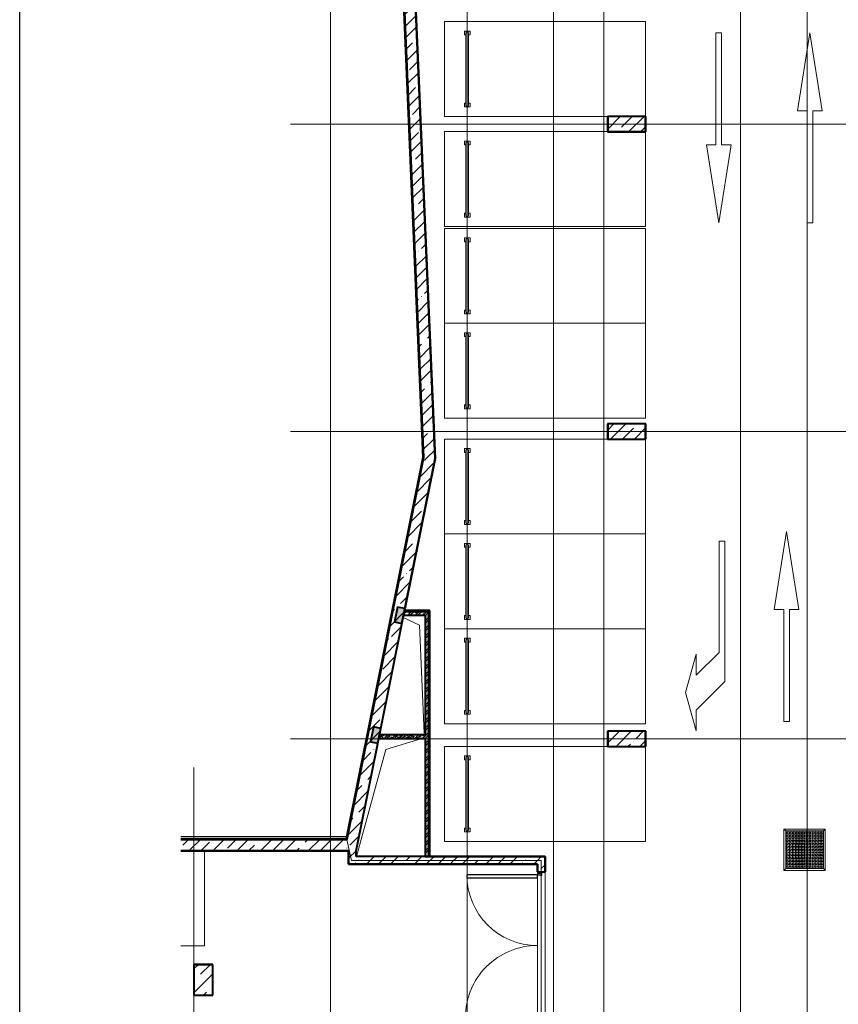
# Model space of a CAD drawing. Header units: millimetres. Extents: x 2069 to 83669, y 801 to 118701.
# Tile 103 of 145: x 2069 to 23630, y 63460 to 89404. Entities that reach past the tile are written whole.
import ezdxf

# ---------------------------------------------------------------- set-up
doc = ezdxf.new("R2010")
doc.units = ezdxf.units.MM
doc.linetypes.add('ADSK_Линия сетки', pattern=[25, 20, -2.5, 0, -2.5])
doc.layers.add('UNPLOTTED', color=2, linetype='Continuous', plot=False)
for name, color, linetype, lineweight in [('Двери', 7, 'Continuous', 18), ('Каркас несущий', 7, 'Continuous', 18), ('Каркас_Импост', 7, 'Continuous', 30), ('Монтажный зазор', 7, 'Continuous', 30), ('Несущие колонны', 7, 'Continuous', 18), ('Окна', 7, 'Continuous', 18), ('Оси', 7, 'Continuous', 9), ('Панель', 7, 'Continuous', 30), ('Парковка', 7, 'Continuous', 18), ('Проем', 7, 'Continuous', 18), ('Стены разрез', 7, 'Continuous', 40), ('Стены штриховка', 7, 'Continuous', 40), ('Тонкие линии', 7, 'Continuous', 18)]:
    doc.layers.add(name, color=color, linetype=linetype, lineweight=lineweight)
pattern_1 = [(50, (0, 0), (218.6211678, -19.1267987), [22.86, -251.46]), (355, (0, 0), (-42.2918743, 229.2684153), [18.288, -201.168]), (100.451, (18.22, -1.6), (176.3310746, 210.139632), [19.428, -213.708]), (46.184, (0, 60.96), (325.29495, -50.4516404), [34.29, -377.19]), (96.636, (27.1, 56.76), (284.8830085, 296.912656), [29.142, -320.562]), (351.184, (0, 60.96), (284.8858166, 296.910704), [27.432, -301.752]), (21, (30.48, 45.72), (181.9375257, -122.7183205), [22.86, -251.46]), (326, (30.48, 45.72), (74.1622266, 221.0261817), [18.288, -201.168]), (71.451, (45.64, 35.5), (256.100348, 98.305262), [19.428, -213.708]), (37.5, (0, 0), (3.70638957, 101.46589536), [3.353, -195.377, 3.353, -200.863, -201.93]), (37.5, (0, 0), (3.70638957, 101.46589536), [-402.946, 3.353, -198.577]), (7.5, (0, 0), (80.18357624, 120.2165259), [3.353, -113.081, 3.353, -190.805, -76.962]), (7.5, (0, 0), (80.18357624, 120.2165259), [-310.591, 3.353, -73.609]), (327.5, (-67.97, 0), (162.70864647, -6.87497134), [3.353, -72.847, 3.353, -234.391, -315.468]), (327.5, (-67.97, 0), (162.70864647, -6.87497134), [-313.944, 3.353, -312.115]), (317.5, (-98.45, 0), (177.7546761, 30.511831), [3.353, -95.707, 3.353, -154.534, -224.028]), (317.5, (-98.45, 0), (177.7546761, 30.511831), [-256.946, 3.353, -220.675])]
pattern_2 = [(45, (0, 0), (-101.0278814, 101.0278814), []), (45, (67.35, 0), (-101.0278814, 101.0278814), [])]
pattern_3 = [(0, (0, 0), (406.4, 101.6), [33.528, -271.272, 33.528, -271.272, -1625.6]), (0, (0, 0), (406.4, 101.6), [-609.6, 33.528, -576.072, 33.528, -271.272, -711.2]), (0, (0, 0), (406.4, 101.6), [-1524, 33.528, -169.672, 33.528, -474.472]), (120, (152.4, 50.8), (-291.188181, 301.1527241), [33.528, -271.272, 33.528, -271.272, -1625.6]), (120, (152.4, 50.8), (-291.188181, 301.1527241), [-609.6, 33.528, -576.072, 33.528, -271.272, -711.2]), (120, (152.4, 50.8), (-291.188181, 301.1527241), [-1524, 33.528, -169.672, 33.528, -474.472]), (240, (203.2, 254), (-115.211819, -402.7527241), [33.528, -271.272, 33.528, -271.272, -1625.6]), (240, (203.2, 254), (-115.211819, -402.7527241), [-609.6, 33.528, -576.072, 33.528, -271.272, -711.2]), (240, (203.2, 254), (-115.211819, -402.7527241), [-1524, 33.528, -169.672, 33.528, -474.472])]
pattern_4 = [(45, (0, 0), (-314.308964, 314.308964), []), (45, (314.3, 0), (-314.308964, 314.308964), [555.625, -111.125, 3.353, -107.772])]

# ---------------------------------------------------------------- blocks, each defined once
blk = doc.blocks.new('*U2')
at = {"layer": 'UNPLOTTED'}
blk.add_lwpolyline([(0, 0), (-816, 0), (-816, 1179), (0, 1179)], close=True, dxfattribs=at)
blk = doc.blocks.new('101_Дверь_Двупольная - _ПЧ_Мет_3600х2430_EI60-4161736-Оборудование_B2_-11_400__На лист секция 6_-11_400')
at = {"layer": 'Каркас_Импост', "color": 253, "true_color": 0xaaaaaa}
for p, q in [((-1880, 100), (-1930, 100)), ((-1930, 100), (-1930, -15)), ((-1880, 20), (-1880, 100)), ((-1870, 20), (-1880, 20)), ((-1870, -15), (-1870, 20)), ((1880, 20), (1870, 20)), ((1870, 20), (1870, -15)), ((1930, 100), (1880, 100)), ((1880, 100), (1880, 20)), ((1930, -15), (1930, 100)), ((-1930, -15), (-1870, -15)), ((1870, -15), (1930, -15))]:
    blk.add_line(p, q, dxfattribs=at)
at = {"layer": 'Монтажный зазор', "color": 253, "true_color": 0xaaaaaa}
for p, q in [((-1930, 100), (-1965, 100)), ((-1965, 100), (-1965, -15)), ((-1930, -15), (-1930, 100)), ((1965, 100), (1930, 100)), ((1930, 100), (1930, -15)), ((1965, -15), (1965, 100)), ((-1965, -15), (-1930, -15)), ((1930, -15), (1965, -15))]:
    blk.add_line(p, q, dxfattribs=at)
at = {"layer": 'Панель', "color": 253, "true_color": 0xaaaaaa}
for p, q in [((-1800, 2000), (-1880, 2000)), ((-1880, 2000), (-1880, 100)), ((-1800, 100), (-1800, 2000)), ((1880, 1960), (1800, 1960)), ((1800, 1960), (1800, 100)), ((1880, 100), (1880, 1960)), ((-1880, 100), (-1800, 100)), ((1800, 100), (1880, 100))]:
    blk.add_line(p, q, dxfattribs=at)
at = {"layer": 'Панель', "color": 253, "lineweight": 18, "true_color": 0xaaaaaa}
for centre, radius, start, end in [((-1880, 100), 1900, 360, 90), ((1880, 100), 1860, 90, 180)]:
    blk.add_arc(centre, radius, start, end, dxfattribs=at)
blk = doc.blocks.new('105_Приямок_C крышкой - 1000x1000-4589793-Оборудование_B2_-11_400__На лист секция 6_-11_400')
at = {"layer": 'Каркас несущий', "lineweight": 9, "true_color": 0xd2d2d2}
h = blk.add_hatch(dxfattribs=at)
h.set_pattern_fill('FP_3', color=254, style=0, pattern_type=2)
h.set_pattern_definition([(180, (-42.23, -380), (5e-14, 400), [40, -360]), (180, (-122.23, -380), (5e-14, 400), [40, -360]), (180, (-202.23, -380), (5e-14, 400), [40, -360]), (180, (-282.23, -380), (5e-14, 400), [40, -360]), (180, (-362.23, -380), (5e-14, 400), [37.77, -362.23]), (270, (-100, -360), (400, 2e-14), [40, -360]), (270, (-180, -360), (400, 2e-14), [40, -360]), (270, (-260, -360), (400, 2e-14), [40, -360]), (270, (-340, -360), (400, 2e-14), [40, -360]), (270, (-20, -360), (400, 2e-14), [40, -360]), (180, (0, -340), (5e-14, 400), [40, -360]), (180, (-80, -340), (5e-14, 400), [40, -360]), (180, (-160, -340), (5e-14, 400), [40, -360]), (180, (-240, -340), (5e-14, 400), [40, -360]), (180, (-320, -340), (5e-14, 400), [40, -360]), (270, (-57.77, -320), (400, 2e-14), [40, -360]), (270, (-137.77, -320), (400, 2e-14), [40, -360]), (270, (-217.77, -320), (400, 2e-14), [40, -360]), (270, (-297.77, -320), (400, 2e-14), [40, -360]), (270, (-377.77, -320), (400, 2e-14), [40, -360]), (180, (-42.23, -300), (5e-14, 400), [40, -360]), (180, (-122.23, -300), (5e-14, 400), [40, -360]), (180, (-202.23, -300), (5e-14, 400), [40, -360]), (180, (-282.23, -300), (5e-14, 400), [40, -360]), (180, (-362.23, -300), (5e-14, 400), [37.77, -362.23]), (270, (-100, -280), (400, 2e-14), [40, -360]), (270, (-180, -280), (400, 2e-14), [40, -360]), (270, (-260, -280), (400, 2e-14), [40, -360]), (270, (-340, -280), (400, 2e-14), [40, -360]), (270, (-20, -280), (400, 2e-14), [40, -360]), (180, (0, -260), (5e-14, 400), [40, -360]), (180, (-80, -260), (5e-14, 400), [40, -360]), (180, (-160, -260), (5e-14, 400), [40, -360]), (180, (-240, -260), (5e-14, 400), [40, -360]), (180, (-320, -260), (5e-14, 400), [40, -360]), (270, (-57.77, -240), (400, 2e-14), [40, -360]), (270, (-137.77, -240), (400, 2e-14), [40, -360]), (270, (-217.77, -240), (400, 2e-14), [40, -360]), (270, (-297.77, -240), (400, 2e-14), [40, -360]), (270, (-377.77, -240), (400, 2e-14), [40, -360]), (180, (-42.23, -220), (5e-14, 400), [40, -360]), (180, (-122.23, -220), (5e-14, 400), [40, -360]), (180, (-202.23, -220), (5e-14, 400), [40, -360]), (180, (-282.23, -220), (5e-14, 400), [40, -360]), (180, (-362.23, -220), (5e-14, 400), [37.77, -362.23]), (270, (-100, -200), (400, 2e-14), [40, -360]), (270, (-180, -200), (400, 2e-14), [40, -360]), (270, (-260, -200), (400, 2e-14), [40, -360]), (270, (-340, -200), (400, 2e-14), [40, -360]), (270, (-20, -200), (400, 2e-14), [40, -360]), (180, (0, -180), (5e-14, 400), [40, -360]), (180, (-80, -180), (5e-14, 400), [40, -360]), (180, (-160, -180), (5e-14, 400), [40, -360]), (180, (-240, -180), (5e-14, 400), [40, -360]), (180, (-320, -180), (5e-14, 400), [40, -360]), (270, (-57.77, -160), (400, 2e-14), [40, -360]), (270, (-137.77, -160), (400, 2e-14), [40, -360]), (270, (-217.77, -160), (400, 2e-14), [40, -360]), (270, (-297.77, -160), (400, 2e-14), [40, -360]), (270, (-377.77, -160), (400, 2e-14), [40, -360]), (180, (-42.23, -140), (5e-14, 400), [40, -360]), (180, (-122.23, -140), (5e-14, 400), [40, -360]), (180, (-202.23, -140), (5e-14, 400), [40, -360]), (180, (-282.23, -140), (5e-14, 400), [40, -360]), (180, (-362.23, -140), (5e-14, 400), [37.77, -362.23]), (270, (-100, -120), (400, 2e-14), [40, -360]), (270, (-180, -120), (400, 2e-14), [40, -360]), (270, (-260, -120), (400, 2e-14), [40, -360]), (270, (-340, -120), (400, 2e-14), [40, -360]), (270, (-20, -120), (400, 2e-14), [40, -360]), (180, (0, -100), (5e-14, 400), [40, -360]), (180, (-80, -100), (5e-14, 400), [40, -360]), (180, (-160, -100), (5e-14, 400), [40, -360]), (180, (-240, -100), (5e-14, 400), [40, -360]), (180, (-320, -100), (5e-14, 400), [40, -360]), (270, (-57.77, -80), (400, 2e-14), [40, -360]), (270, (-137.77, -80), (400, 2e-14), [40, -360]), (270, (-217.77, -80), (400, 2e-14), [40, -360]), (270, (-297.77, -80), (400, 2e-14), [40, -360]), (270, (-377.77, -80), (400, 2e-14), [40, -360]), (180, (-42.23, -60), (5e-14, 400), [40, -360]), (180, (-122.23, -60), (5e-14, 400), [40, -360]), (180, (-202.23, -60), (5e-14, 400), [40, -360]), (180, (-282.23, -60), (5e-14, 400), [40, -360]), (180, (-362.23, -60), (5e-14, 400), [37.77, -362.23]), (270, (-100, -40), (400, 2e-14), [40, -360]), (270, (-180, -40), (400, 2e-14), [40, -360]), (270, (-260, -40), (400, 2e-14), [40, -360]), (270, (-340, -40), (400, 2e-14), [40, -360]), (270, (-20, -40), (400, 2e-14), [40, -360]), (180, (0, -20), (5e-14, 400), [40, -360]), (180, (-80, -20), (5e-14, 400), [40, -360]), (180, (-160, -20), (5e-14, 400), [40, -360]), (180, (-240, -20), (5e-14, 400), [40, -360]), (180, (-320, -20), (5e-14, 400), [40, -360]), (270, (-57.77, 0), (400, 2e-14), [40, -360]), (270, (-137.77, 0), (400, 2e-14), [40, -360]), (270, (-217.77, 0), (400, 2e-14), [40, -360]), (270, (-297.77, 0), (400, 2e-14), [40, -360]), (270, (-377.77, 0), (400, 2e-14), [40, -360])])
h.paths.add_polyline_path([(495, -495), (495, 495), (-495, 495), (-495, -495)])
at = {"layer": 'Каркас несущий', "color": 253, "true_color": 0xaaaaaa}
for p, q in [((-495, 495), (-545, 545)), ((495, 495), (545, 545)), ((-495, -495), (-545, -545)), ((495, -495), (545, -545))]:
    blk.add_line(p, q, dxfattribs=at)
at = {"layer": 'Каркас несущий', "color": 253, "lineweight": 9, "true_color": 0xaaaaaa}
for p, q in [((495, 495), (-495, 495)), ((-495, 495), (-495, -495)), ((495, -495), (495, 495)), ((-495, -495), (495, -495))]:
    blk.add_line(p, q, dxfattribs=at)
at = {"layer": 'Окна', "color": 253, "true_color": 0xaaaaaa}
for p, q in [((-545, -545), (-545, 545)), ((-545, 545), (545, 545)), ((545, 545), (545, -545)), ((495, 495), (-495, 495)), ((-495, 495), (-495, -495)), ((495, 495), (495, -495)), ((-495, -495), (495, -495)), ((545, -545), (-545, -545))]:
    blk.add_line(p, q, dxfattribs=at)
blk = doc.blocks.new('199_Парковочные места 3 класса и МГН - Малый класс-4755746-Оборудование_B2_-11_400__На лист секция 6_-11_400')
at = {"layer": 'Парковка', "color": 253, "true_color": 0xaaaaaa}
for p, q in [((0, 0), (2500, 0)), ((2500, 0), (2500, -5300)), ((0, -5300), (0, -1000)), ((250, -4625), (250, -4775)), ((250, -4625), (350, -4625)), ((300, -4665), (2200, -4665)), ((350, -4625), (350, -4665)), ((2150, -4625), (2150, -4665)), ((2150, -4625), (2250, -4625)), ((2250, -4625), (2250, -4775)), ((250, -4775), (350, -4775)), ((300, -4735), (2200, -4735)), ((350, -4735), (350, -4775)), ((2150, -4735), (2150, -4775)), ((2150, -4775), (2250, -4775)), ((2500, -5300), (0, -5300))]:
    blk.add_line(p, q, dxfattribs=at)
for centre, start, end in [((300, -4700), 90, 270), ((2200, -4700), 270, 90)]:
    blk.add_arc(centre, 35, start, end, dxfattribs=at)
blk = doc.blocks.new('199_Парковочные места 3 класса и МГН - Средний класс-5604846-Оборудование_B2_-11_400__На лист секция 6_-11_400')
at = {"layer": 'Парковка', "color": 253, "true_color": 0xaaaaaa}
for p, q in [((0, -5300), (0, 0)), ((0, 0), (2500, 0)), ((2500, 0), (2500, -5300)), ((250, -4625), (250, -4775)), ((250, -4625), (350, -4625)), ((300, -4665), (2200, -4665)), ((350, -4625), (350, -4665)), ((2150, -4625), (2150, -4665)), ((2150, -4625), (2250, -4625)), ((2250, -4625), (2250, -4775)), ((250, -4775), (350, -4775)), ((300, -4735), (2200, -4735)), ((350, -4735), (350, -4775)), ((2150, -4735), (2150, -4775)), ((2150, -4775), (2250, -4775)), ((2500, -5300), (0, -5300))]:
    blk.add_line(p, q, dxfattribs=at)
for centre, start, end in [((300, -4700), 90, 270), ((2200, -4700), 270, 90)]:
    blk.add_arc(centre, 35, start, end, dxfattribs=at)
blk = doc.blocks.new('199_Парковочные места 3 класса и МГН - Средний класс-V8-Оборудование_B2_-11_400__На лист секция 6_-11_400')
at = {"layer": 'Парковка', "color": 253, "true_color": 0xaaaaaa}
for p, q in [((0, 0), (2500, 0)), ((2500, 0), (2500, -5300)), ((0, -5300), (0, -1000)), ((250, -4625), (250, -4775)), ((250, -4625), (350, -4625)), ((300, -4665), (2200, -4665)), ((350, -4625), (350, -4665)), ((2150, -4625), (2150, -4665)), ((2150, -4625), (2250, -4625)), ((2250, -4625), (2250, -4775)), ((250, -4775), (350, -4775)), ((300, -4735), (2200, -4735)), ((350, -4735), (350, -4775)), ((2150, -4735), (2150, -4775)), ((2150, -4775), (2250, -4775)), ((2500, -5300), (0, -5300))]:
    blk.add_line(p, q, dxfattribs=at)
for centre, start, end in [((300, -4700), 90, 270), ((2200, -4700), 270, 90)]:
    blk.add_arc(centre, 35, start, end, dxfattribs=at)
blk = doc.blocks.new('199_Парковочные места 3 класса и МГН - Средний класс-V9-Оборудование_B2_-11_400__На лист секция 6_-11_400')
at = {"layer": 'Парковка', "color": 253, "true_color": 0xaaaaaa}
for p, q in [((0, -5300), (0, 0)), ((0, 0), (2500, 0)), ((2500, -1000), (2500, -5300)), ((250, -4625), (250, -4775)), ((250, -4625), (350, -4625)), ((300, -4665), (2200, -4665)), ((350, -4625), (350, -4665)), ((2150, -4625), (2150, -4665)), ((2150, -4625), (2250, -4625)), ((2250, -4625), (2250, -4775)), ((250, -4775), (350, -4775)), ((300, -4735), (2200, -4735)), ((350, -4735), (350, -4775)), ((2150, -4735), (2150, -4775)), ((2150, -4775), (2250, -4775)), ((2500, -5300), (0, -5300))]:
    blk.add_line(p, q, dxfattribs=at)
for centre, start, end in [((300, -4700), 90, 270), ((2200, -4700), 270, 90)]:
    blk.add_arc(centre, 35, start, end, dxfattribs=at)
blk = doc.blocks.new('199_Парковочные места 3 класса и МГН - Средний класс-V43-Оборудование_B2_-11_400__На лист секция 6_-11_400')
at = {"layer": 'Парковка', "color": 253, "true_color": 0xaaaaaa}
for p, q in [((0, 0), (2500, 0)), ((2500, 0), (2500, -623))]:
    blk.add_line(p, q, dxfattribs=at)
blk = doc.blocks.new('199_Паркинг_Дорожная разметка - Стрелка_Прямое_Движение-4798525-Оборудование_B2_-11_400__На лист секция 6_-11_400')
at = {"layer": 'Парковка', "color": 253, "true_color": 0xaaaaaa}
for p, q in [((0, 2504), (-324, 450)), ((324, 450), (0, 2504)), ((-324, 450), (-75, 450)), ((-75, 450), (-75, -2500)), ((75, -2500), (75, 450)), ((75, 450), (324, 450)), ((-75, -2500), (75, -2500))]:
    blk.add_line(p, q, dxfattribs=at)
blk = doc.blocks.new('199_Паркинг_Дорожная разметка - Стрелка_Поворот-4798527-Оборудование_B2_-11_400__На лист секция 6_-11_400')
at = {"layer": 'Парковка', "color": 253, "true_color": 0xaaaaaa}
for p, q in [((495, 1490), (215, 2500)), ((215, 2500), (215, 1950)), ((215, 1950), (-535, 1200)), ((215, 480), (495, 1490)), ((-535, 1200), (-535, -2500)), ((-385, 430), (215, 1030)), ((215, 1030), (215, 480)), ((-385, -2500), (-385, 430)), ((-535, -2500), (-385, -2500))]:
    blk.add_line(p, q, dxfattribs=at)
blk = doc.blocks.new('135_SLK_GD_AR_rvt-1-Оборудование_B2_-11_400__На лист секция 6_-11_400')
at = {"layer": 'Стены разрез', "lineweight": 18, "true_color": 0xcbcbcb}
for points in [[(-13046130, -9217358), (-13046051, -9216966), (-13046247, -9216926), (-13046326, -9217319)], [(-13046763, -9220515), (-13046685, -9220123), (-13046881, -9220083), (-13046960, -9220476)]]:
    blk.add_hatch(color=9, dxfattribs=at).paths.add_polyline_path(points)
at = {"layer": 'Стены разрез', "lineweight": 9, "true_color": 0xaaaaaa}
h = blk.add_hatch(dxfattribs=at)
h.set_pattern_fill('FP_1', color=253, style=0, pattern_type=2)
h.set_pattern_definition(pattern_1)
h.paths.add_polyline_path([(-13045520, -9217140), (-13045520, -9217040), (-13046066, -9217040), (-13046086, -9217140)])
h = blk.add_hatch(dxfattribs=at)
h.set_pattern_fill('FP_2', color=253, style=0, pattern_type=2)
h.set_pattern_definition(pattern_2)
h.paths.add_polyline_path([(-13045520, -9217140), (-13045520, -9217040), (-13046066, -9217040), (-13046086, -9217140)])
h = blk.add_hatch(dxfattribs=at)
h.set_pattern_fill('FP_4', color=253, style=0, pattern_type=2)
h.set_pattern_definition(pattern_3)
h.paths.add_polyline_path([(-13045420, -9217040), (-13045400, -9217040), (-13045400, -9217020), (-13046062, -9217020), (-13046066, -9217040)])
h = blk.add_hatch(dxfattribs=at)
h.set_pattern_fill('FP_1', color=253, style=0, pattern_type=2)
h.set_pattern_definition(pattern_1)
h.paths.add_polyline_path([(-13045520, -9223500), (-13045420, -9223500), (-13045420, -9217040), (-13045520, -9217040), (-13045520, -9222951)])
h = blk.add_hatch(dxfattribs=at)
h.set_pattern_fill('FP_2', color=253, style=0, pattern_type=2)
h.set_pattern_definition(pattern_2)
h.paths.add_polyline_path([(-13045520, -9223500), (-13045420, -9223500), (-13045420, -9217040), (-13045520, -9217040), (-13045520, -9222951)])
h = blk.add_hatch(dxfattribs=at)
h.set_pattern_fill('FP_4', color=253, style=0, pattern_type=2)
h.set_pattern_definition(pattern_3)
h.paths.add_polyline_path([(-13045420, -9223500), (-13045400, -9223500), (-13045400, -9217040), (-13045420, -9217040), (-13045420, -9222951)])
h = blk.add_hatch(dxfattribs=at)
h.set_pattern_fill('FP_1', color=253, style=0, pattern_type=2)
h.set_pattern_definition(pattern_1)
h.paths.add_polyline_path([(-13045520, -9220390), (-13045520, -9220290), (-13046718, -9220290), (-13046738, -9220390)])
h = blk.add_hatch(dxfattribs=at)
h.set_pattern_fill('FP_2', color=253, style=0, pattern_type=2)
h.set_pattern_definition(pattern_2)
h.paths.add_polyline_path([(-13045520, -9220390), (-13045520, -9220290), (-13046718, -9220290), (-13046738, -9220390)])
at = {"color": 253, "lineweight": 18, "true_color": 0xaaaaaa}
for p, q in [((-13046098, -9217200), (-13045663, -9217403)), ((-13045663, -9217403), (-13045540, -9220250)), ((-13045605, -9220390), (-13046553, -9220680)), ((-13046553, -9220680), (-13047330, -9223500))]:
    blk.add_line(p, q, dxfattribs=at)
at = {"layer": 'Стены разрез', "color": 253, "true_color": 0xaaaaaa}
for p, q in [((-13045978, -9196175), (-13045258, -9213014)), ((-13045256, -9213014), (-13045976, -9196175)), ((-13040710, -9203998), (-13040712, -9203998)), ((-13040712, -9203998), (-13040712, -9204402)), ((-13039708, -9203998), (-13040710, -9203998)), ((-13039708, -9204000), (-13039708, -9203998)), ((-13039708, -9204402), (-13039708, -9204000)), ((-13040712, -9204402), (-13040710, -9204402)), ((-13040710, -9204402), (-13039710, -9204402)), ((-13039710, -9204402), (-13039708, -9204402)), ((-13040710, -9212098), (-13040712, -9212098)), ((-13040712, -9212098), (-13040712, -9212502)), ((-13039708, -9212098), (-13040710, -9212098)), ((-13039708, -9212100), (-13039708, -9212098)), ((-13039708, -9212502), (-13039708, -9212100)), ((-13040712, -9212502), (-13040710, -9212502)), ((-13040710, -9212502), (-13039710, -9212502)), ((-13039710, -9212502), (-13039708, -9212502)), ((-13045258, -9213013), (-13046061, -9217015)), ((-13046059, -9217015), (-13045256, -9213013)), ((-13045256, -9213013), (-13045258, -9213013)), ((-13045258, -9213014), (-13045256, -9213014)), ((-13046247, -9216926), (-13046326, -9217319)), ((-13046051, -9216966), (-13046247, -9216926)), ((-13046130, -9217358), (-13046086, -9217140)), ((-13046086, -9217140), (-13045520, -9217140)), ((-13045520, -9217040), (-13046066, -9217040)), ((-13046066, -9217040), (-13045420, -9217040)), ((-13046061, -9217015), (-13046051, -9216966)), ((-13045395, -9217015), (-13046059, -9217015)), ((-13045420, -9217040), (-13045520, -9217040)), ((-13045520, -9217140), (-13045520, -9220290)), ((-13045420, -9223500), (-13045420, -9217040)), ((-13045420, -9217040), (-13045420, -9223500)), ((-13045395, -9217020), (-13045395, -9217015)), ((-13045395, -9217040), (-13045395, -9217020)), ((-13045395, -9223500), (-13045395, -9217040)), ((-13046326, -9217319), (-13046130, -9217358)), ((-13046881, -9220083), (-13046960, -9220476)), ((-13046685, -9220123), (-13046881, -9220083)), ((-13046718, -9220290), (-13046685, -9220123)), ((-13045520, -9220290), (-13046718, -9220290)), ((-13040710, -9220198), (-13040712, -9220198)), ((-13040712, -9220198), (-13040712, -9220602)), ((-13039708, -9220198), (-13040710, -9220198)), ((-13039708, -9220200), (-13039708, -9220198)), ((-13039708, -9220602), (-13039708, -9220200)), ((-13046960, -9220476), (-13046763, -9220515)), ((-13046763, -9220515), (-13046738, -9220390)), ((-13046738, -9220390), (-13045520, -9220390)), ((-13045520, -9220390), (-13045520, -9223500)), ((-13040712, -9220602), (-13040710, -9220602)), ((-13040710, -9220602), (-13039710, -9220602)), ((-13039710, -9220602), (-13039708, -9220602)), ((-13047535, -9223350), (-13051953, -9223350)), ((-13051953, -9223352), (-13047535, -9223352)), ((-13047533, -9223350), (-13047535, -9223350)), ((-13047535, -9223352), (-13047535, -9223700)), ((-13047533, -9223700), (-13047533, -9223350)), ((-13045520, -9223500), (-13045420, -9223500)), ((-13045420, -9223500), (-13045395, -9223500)), ((-13042358, -9223498), (-13045395, -9223498)), ((-13045395, -9223498), (-13045395, -9223500)), ((-13045395, -9223500), (-13042360, -9223500)), ((-13042360, -9223500), (-13042360, -9223900)), ((-13042358, -9223500), (-13042358, -9223498)), ((-13042358, -9223900), (-13042358, -9223500)), ((-13047535, -9223700), (-13047535, -9223702)), ((-13047535, -9223702), (-13042562, -9223702)), ((-13042562, -9223700), (-13047533, -9223700)), ((-13042560, -9223700), (-13042562, -9223700)), ((-13042562, -9223702), (-13042562, -9223900)), ((-13042562, -9223900), (-13042560, -9223900)), ((-13042560, -9223900), (-13042560, -9223700)), ((-13042360, -9223900), (-13042358, -9223900)), ((-13051108, -9226348), (-13051612, -9226348)), ((-13051612, -9226348), (-13051612, -9226350)), ((-13051612, -9226350), (-13051612, -9227150)), ((-13051108, -9226350), (-13051108, -9226348)), ((-13051108, -9227152), (-13051108, -9226350)), ((-13051612, -9227150), (-13051612, -9227152)), ((-13051612, -9227152), (-13051110, -9227152)), ((-13051110, -9227152), (-13051108, -9227152))]:
    blk.add_line(p, q, dxfattribs=at)
at = {"layer": 'Стены штриховка', "color": 253, "true_color": 0xaaaaaa}
for p, q in [((-13046066, -9217040), (-13046086, -9217140)), ((-13046086, -9217140), (-13046066, -9217040)), ((-13046066, -9217040), (-13046062, -9217020)), ((-13046062, -9217020), (-13046066, -9217040)), ((-13046062, -9217020), (-13046061, -9217015)), ((-13046061, -9217015), (-13046062, -9217020)), ((-13045400, -9217020), (-13046062, -9217020)), ((-13045400, -9217020), (-13045400, -9217040)), ((-13045400, -9223500), (-13045400, -9217040)), ((-13046718, -9220290), (-13046738, -9220390)), ((-13046738, -9220390), (-13046718, -9220290))]:
    blk.add_line(p, q, dxfattribs=at)
at = {"layer": 'Двери', "color": 253, "lineweight": 18, "true_color": 0xaaaaaa, "rotation": 89.99999999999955}
blk.add_blockref('101_Дверь_Двупольная - _ПЧ_Мет_3600х2430_EI60-4161736-Оборудование_B2_-11_400__На лист секция 6_-11_400', (-13042460, -9225865), dxfattribs=at)
at = {"layer": 'Окна', "color": 253, "lineweight": 18, "true_color": 0xaaaaaa}
blk.add_blockref('105_Приямок_C крышкой - 1000x1000-4589793-Оборудование_B2_-11_400__На лист секция 6_-11_400', (-13035525, -9223320), dxfattribs=at)
at = {"layer": 'Парковка', "color": 253, "lineweight": 18, "true_color": 0xaaaaaa}
for name, p, rotation in [('199_Парковочные места 3 класса и МГН - Средний класс-V9-Оборудование_B2_-11_400__На лист секция 6_-11_400', (-13039710, -9201500), 269.999999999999), ('199_Паркинг_Дорожная разметка - Стрелка_Прямое_Движение-4798525-Оборудование_B2_-11_400__На лист секция 6_-11_400', (-13037784, -9204295), 180), ('199_Парковочные места 3 класса и МГН - Средний класс-V8-Оборудование_B2_-11_400__На лист секция 6_-11_400', (-13039710, -9204400), 269.999999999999), ('199_Парковочные места 3 класса и МГН - Средний класс-5604846-Оборудование_B2_-11_400__На лист секция 6_-11_400', (-13039710, -9206950), 269.999999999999), ('199_Парковочные места 3 класса и МГН - Средний класс-5604846-Оборудование_B2_-11_400__На лист секция 6_-11_400', (-13039710, -9209450), 269.999999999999), ('199_Парковочные места 3 класса и МГН - Средний класс-V8-Оборудование_B2_-11_400__На лист секция 6_-11_400', (-13039710, -9212500), 269.999999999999), ('199_Парковочные места 3 класса и МГН - Средний класс-5604846-Оборудование_B2_-11_400__На лист секция 6_-11_400', (-13039710, -9215000), 269.999999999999), ('199_Паркинг_Дорожная разметка - Стрелка_Поворот-4798527-Оборудование_B2_-11_400__На лист секция 6_-11_400', (-13038163, -9217690), 180), ('199_Парковочные места 3 класса и МГН - Средний класс-5604846-Оборудование_B2_-11_400__На лист секция 6_-11_400', (-13039710, -9217500), 269.999999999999), ('199_Парковочные места 3 класса и МГН - Малый класс-4755746-Оборудование_B2_-11_400__На лист секция 6_-11_400', (-13039710, -9220600), 269.999999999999), ('199_Парковочные места 3 класса и МГН - Средний класс-V43-Оборудование_B2_-11_400__На лист секция 6_-11_400', (-13051330, -9223350), 269.999999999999)]:
    blk.add_blockref(name, p, dxfattribs=dict(at, rotation=rotation))
for p in [(-13035384, -9204299), (-13035997, -9217440)]:
    blk.add_blockref('199_Паркинг_Дорожная разметка - Стрелка_Прямое_Движение-4798525-Оборудование_B2_-11_400__На лист секция 6_-11_400', p, dxfattribs=at)
blk = doc.blocks.new('Бетон-Прямоугольная-Колонна - CLM_Подземные этажи_В40-400х1000-V63-Оборудование_B2_-11_400__На лист секция 6_-11_400')
at = {"layer": 'Несущие колонны', "lineweight": 9, "true_color": 0xaaaaaa}
h = blk.add_hatch(dxfattribs=at)
h.set_pattern_fill('FP_26', color=253, style=0, pattern_type=2)
h.set_pattern_definition([(315, (9220400.3, -13040209.66), (314.308964, 314.308964), []), (315, (9220400.3, -13040523.97), (314.308964, 314.308964), [555.625, -111.125, 3.353, -107.772])])
h.paths.add_polyline_path([(-200, 500), (-200, -500), (200, -500), (200, 500)])
at = {"layer": 'Несущие колонны', "color": 253, "lineweight": 40, "true_color": 0xaaaaaa}
for p, q in [((200, 500), (-200, 500)), ((-200, 500), (-200, -500)), ((200, -500), (200, 500)), ((-200, -500), (200, -500))]:
    blk.add_line(p, q, dxfattribs=at)
blk = doc.blocks.new('Бетон-Прямоугольная-Колонна - CLM_Подземные этажи_В40-400х1000-V64-Оборудование_B2_-11_400__На лист секция 6_-11_400')
at = {"layer": 'Несущие колонны', "lineweight": 9, "true_color": 0xaaaaaa}
h = blk.add_hatch(dxfattribs=at)
h.set_pattern_fill('FP_27', color=253, style=0, pattern_type=2)
h.set_pattern_definition([(315, (9212300.3, -13040209.66), (314.308964, 314.308964), []), (315, (9212300.3, -13040523.97), (314.308964, 314.308964), [555.625, -111.125, 3.353, -107.772])])
h.paths.add_polyline_path([(-200, 500), (-200, -500), (200, -500), (200, 500)])
at = {"layer": 'Несущие колонны', "color": 253, "lineweight": 40, "true_color": 0xaaaaaa}
for p, q in [((200, 500), (-200, 500)), ((-200, 500), (-200, -500)), ((200, -500), (200, 500)), ((-200, -500), (200, -500))]:
    blk.add_line(p, q, dxfattribs=at)
blk = doc.blocks.new('Бетон-Прямоугольная-Колонна - CLM_Подземные этажи_В40-500х800-1113466-Оборудование_B2_-11_400__На лист секция 6_-11_400')
at = {"layer": 'Несущие колонны', "lineweight": 9, "true_color": 0xaaaaaa}
h = blk.add_hatch(dxfattribs=at)
h.set_pattern_fill('FP_34', color=253, style=0, pattern_type=2)
h.set_pattern_definition([(225, (-13051359.66, -9226750.3), (314.308964, -314.308964), []), (225, (-13051673.97, -9226750.3), (314.308964, -314.308964), [555.625, -111.125, 3.353, -107.772])])
h.paths.add_polyline_path([(-250, 400), (-250, -400), (250, -400), (250, 400)])
at = {"layer": 'Несущие колонны', "color": 253, "lineweight": 40, "true_color": 0xaaaaaa}
for p, q in [((250, 400), (-250, 400)), ((-250, 400), (-250, -400)), ((250, -400), (250, 400)), ((-250, -400), (250, -400))]:
    blk.add_line(p, q, dxfattribs=at)
blk = doc.blocks.new('Бетон-Прямоугольная-Колонна - CLM_Подземные этажи_В40-400х1000-V80-Оборудование_B2_-11_400__На лист секция 6_-11_400')
at = {"layer": 'Несущие колонны', "lineweight": 9, "true_color": 0xaaaaaa}
h = blk.add_hatch(dxfattribs=at)
h.set_pattern_fill('FP_44', color=253, style=0, pattern_type=2)
h.set_pattern_definition([(315, (9204200.3, -13040209.66), (314.308964, 314.308964), []), (315, (9204200.3, -13040523.97), (314.308964, 314.308964), [555.625, -111.125, 3.353, -107.772])])
h.paths.add_polyline_path([(-200, 500), (-200, -500), (200, -500), (200, 500), (25, 500)])
at = {"layer": 'Несущие колонны', "color": 253, "lineweight": 40, "true_color": 0xaaaaaa}
for p, q in [((200, 500), (-200, 500)), ((-200, 500), (-200, -500)), ((200, -500), (200, 500)), ((-200, -500), (200, -500))]:
    blk.add_line(p, q, dxfattribs=at)
blk = doc.blocks.new('ADSK_Дверь_Проем - ADSK_Дверь_Проем-2082792-Оборудование_B2_-11_400__На лист секция 6_-11_400')
at = {"layer": 'Проем', "color": 253, "true_color": 0xaaaaaa}
for p, q in [((-1965, 100), (1965, 100)), ((-1965, -100), (1965, -100))]:
    blk.add_line(p, q, dxfattribs=at)
blk = doc.blocks.new('135_SLK_GD_KR_rvt-1-Оборудование_B2_-11_400__На лист секция 6_-11_400')
at = {"layer": 'Стены разрез', "lineweight": 9, "true_color": 0xaaaaaa}
h = blk.add_hatch(dxfattribs=at)
h.set_pattern_fill('FP_6', color=253, style=0, pattern_type=2)
h.set_pattern_definition(pattern_4)
h.paths.add_polyline_path([(-13045258, -9213013), (-13046773, -9177591), (-13047073, -9177604), (-13045559, -9212989)])
h = blk.add_hatch(dxfattribs=at)
h.set_pattern_fill('FP_6', color=253, style=0, pattern_type=2)
h.set_pattern_definition(pattern_4)
h.paths.add_polyline_path([(-13047579, -9223050), (-13047273, -9223050), (-13045258, -9213013), (-13045559, -9212989), (-13047563, -9222970)])
h = blk.add_hatch(dxfattribs=at)
h.set_pattern_fill('FP_6', color=253, style=0, pattern_type=2)
h.set_pattern_definition(pattern_4)
h.paths.add_polyline_path([(-13047415, -9223350), (-13047333, -9223350), (-13047273, -9223050), (-13051953, -9223050), (-13051953, -9223350), (-13047455, -9223350)])
h = blk.add_hatch(dxfattribs=at)
h.set_pattern_fill('FP_6', color=253, style=0, pattern_type=2)
h.set_pattern_definition(pattern_4)
h.paths.add_polyline_path([(-13047333, -9223700), (-13047333, -9223350), (-13047533, -9223350), (-13047533, -9223700), (-13047415, -9223700)])
h = blk.add_hatch(dxfattribs=at)
h.set_pattern_fill('FP_6', color=253, style=0, pattern_type=2)
h.set_pattern_definition(pattern_4)
h.paths.add_polyline_path([(-13042560, -9223700), (-13042560, -9223500), (-13047333, -9223500), (-13047333, -9223700), (-13042876, -9223700)])
h = blk.add_hatch(dxfattribs=at)
h.set_pattern_fill('FP_6', color=253, style=0, pattern_type=2)
h.set_pattern_definition(pattern_4)
h.paths.add_polyline_path([(-13042460, -9230300), (-13042360, -9230300), (-13042360, -9229480), (-13042560, -9229480), (-13042560, -9230300)])
h.paths.add_polyline_path([(-13042445, -9228280), (-13042360, -9228280), (-13042360, -9227830), (-13042560, -9227830), (-13042560, -9228280), (-13042460, -9228280)])
h.paths.add_polyline_path([(-13042460, -9223900), (-13042360, -9223900), (-13042360, -9223500), (-13042560, -9223500), (-13042560, -9223900)])
at = {"layer": 'Стены разрез', "color": 253, "true_color": 0xaaaaaa}
for p, q in [((-13047107, -9177285), (-13045579, -9212988)), ((-13047073, -9177604), (-13045559, -9212989)), ((-13045559, -9212989), (-13047073, -9177604)), ((-13045258, -9213013), (-13046773, -9177591)), ((-13045579, -9212988), (-13047595, -9223030)), ((-13045559, -9212989), (-13047579, -9223050)), ((-13047575, -9223030), (-13045559, -9212989)), ((-13047273, -9223050), (-13045258, -9213013)), ((-13047595, -9223030), (-13051953, -9223030)), ((-13047579, -9223050), (-13047575, -9223030)), ((-13047333, -9223350), (-13047273, -9223050)), ((-13051953, -9223350), (-13047533, -9223350)), ((-13047533, -9223350), (-13047533, -9223700)), ((-13047333, -9223500), (-13047333, -9223350)), ((-13042560, -9223500), (-13047333, -9223500)), ((-13042360, -9223500), (-13042560, -9223500)), ((-13042360, -9223900), (-13042360, -9223500)), ((-13047533, -9223700), (-13047333, -9223700)), ((-13047333, -9223700), (-13042560, -9223700)), ((-13042560, -9223700), (-13042560, -9223900)), ((-13042445, -9223900), (-13042360, -9223900))]:
    blk.add_line(p, q, dxfattribs=at)
at = {"layer": 'Стены штриховка', "color": 253, "true_color": 0xaaaaaa}
for p, q in [((-13047096, -9177294), (-13045569, -9212988)), ((-13047092, -9177298), (-13045565, -9212989)), ((-13047088, -9177302), (-13045561, -9212989)), ((-13045569, -9212988), (-13047585, -9223030)), ((-13045565, -9212989), (-13047581, -9223030)), ((-13045561, -9212989), (-13047577, -9223030)), ((-13047587, -9223040), (-13051953, -9223040)), ((-13047583, -9223044), (-13051953, -9223044)), ((-13047580, -9223048), (-13051953, -9223048)), ((-13047579, -9223050), (-13051953, -9223050)), ((-13051953, -9223050), (-13047581, -9223050)), ((-13047585, -9223030), (-13047587, -9223040)), ((-13047581, -9223030), (-13047583, -9223040)), ((-13047583, -9223040), (-13047583, -9223044)), ((-13047580, -9223048), (-13047581, -9223050)), ((-13047581, -9223050), (-13047579, -9223050)), ((-13047579, -9223044), (-13047580, -9223048)), ((-13047578, -9223048), (-13047580, -9223048)), ((-13047577, -9223030), (-13047579, -9223044)), ((-13047577, -9223044), (-13047579, -9223044)), ((-13047579, -9223050), (-13047578, -9223048)), ((-13047577, -9223044), (-13047575, -9223030))]:
    blk.add_line(p, q, dxfattribs=at)
at = {"layer": 'Двери', "color": 253, "lineweight": 18, "true_color": 0xaaaaaa, "rotation": 269.9999999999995}
blk.add_blockref('ADSK_Дверь_Проем - ADSK_Дверь_Проем-2082792-Оборудование_B2_-11_400__На лист секция 6_-11_400', (-13042460, -9225865), dxfattribs=at)
at = {"layer": 'Несущие колонны', "color": 253, "lineweight": 18, "true_color": 0xaaaaaa}
for name, p, rotation in [('Бетон-Прямоугольная-Колонна - CLM_Подземные этажи_В40-400х1000-V80-Оборудование_B2_-11_400__На лист секция 6_-11_400', (-13040210, -9204200), 90.00000000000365), ('Бетон-Прямоугольная-Колонна - CLM_Подземные этажи_В40-400х1000-V64-Оборудование_B2_-11_400__На лист секция 6_-11_400', (-13040210, -9212300), 90.00000000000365), ('Бетон-Прямоугольная-Колонна - CLM_Подземные этажи_В40-400х1000-V63-Оборудование_B2_-11_400__На лист секция 6_-11_400', (-13040210, -9220400), 90.00000000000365), ('Бетон-Прямоугольная-Колонна - CLM_Подземные этажи_В40-500х800-1113466-Оборудование_B2_-11_400__На лист секция 6_-11_400', (-13051360, -9226750), 180)]:
    blk.add_blockref(name, p, dxfattribs=dict(at, rotation=rotation))
blk = doc.blocks.new('A$C946fac60')
at = {"layer": 'Оси', "color": 253, "linetype": 'ADSK_Линия сетки', "true_color": 0xaaaaaa}
for p, q in [((7302.7, 800), (7302.7, 90869.8)), ((10902.7, 800), (10902.7, 90869.8)), ((13172.7, 800), (13172.7, 90869.8)), ((14502.7, 800), (14502.7, 90869.8)), ((18102.7, 800), (18102.7, 90869.8)), ((19852.7, 800), (19852.7, 90869.8)), ((78533.6, 63831.6), (6248, 63831.6)), ((78533.6, 55731.6), (6248, 55731.6)), ((78533.6, 47631.6), (6248, 47631.6)), ((3702.7, 800), (3702.7, 46886.1))]:
    blk.add_line(p, q, dxfattribs=at)
at = {"layer": 'Тонкие линии', "color": 253, "true_color": 0xaaaaaa}
for p, q in [((7710.7, 45061.6), (3359.8, 45061.6)), ((7857.7, 44431.6), (7710.7, 45061.6)), ((12852.7, 44431.6), (7857.7, 44431.6)), ((12852.7, 37631.6), (12852.7, 44431.6))]:
    blk.add_line(p, q, dxfattribs=at)
at = {"lineweight": 5}
for name in ['135_SLK_GD_KR_rvt-1-Оборудование_B2_-11_400__На лист секция 6_-11_400', '135_SLK_GD_AR_rvt-1-Оборудование_B2_-11_400__На лист секция 6_-11_400']:
    blk.add_blockref(name, (13055312.4, 9268031.9), dxfattribs=at)

msp = doc.modelspace()

# ---------------------------------------------------------------- block references
at = {"layer": 'UNPLOTTED', "xscale": 100, "yscale": 100, "zscale": 100}
msp.add_blockref('*U2', (83669, 801), dxfattribs=at)

# ---------------------------------------------------------------- next in the draw order: block references
msp.add_blockref('A$C946fac60', (2954, 22822))

doc.saveas('drawing.dxf')
